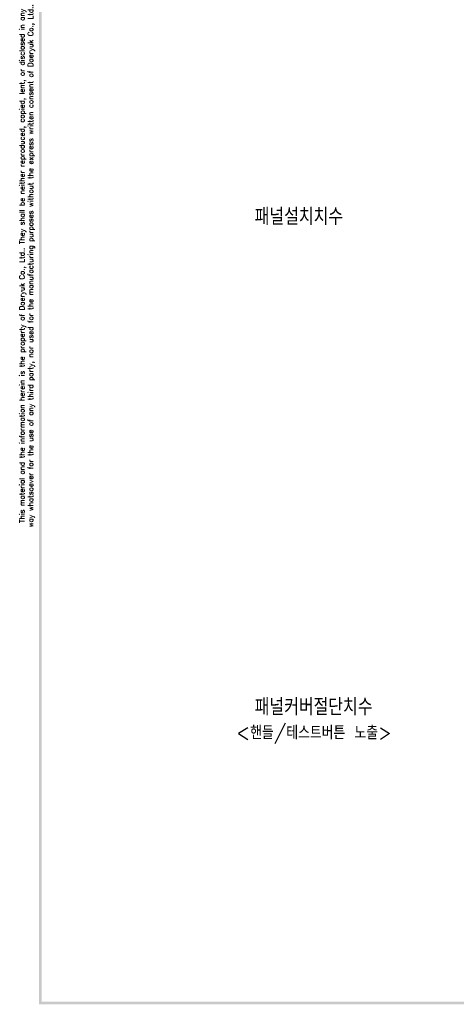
# Model space of a CAD drawing. Extents: x -444 to 2710, y -907 to 1726.
# Tile 1 of 15: x -442 to -53, y 397 to 1274. Entities that reach past the tile are written whole.
import ezdxf

# ---------------------------------------------------------------- set-up
doc = ezdxf.new("R2010")
doc.units = 0
doc.header["$LTSCALE"] = 3
doc.header["$MEASUREMENT"] = 0
for name, color, linetype in [('di', 3, 'CONTINUOUS'), ('DIM', 3, 'CONTINUOUS'), ('dwg', 7, 'CONTINUOUS')]:
    doc.layers.add(name, color=color, linetype=linetype)
doc.styles.get("Standard").update_dxf_attribs({"font": 'romans.shx', "height": 4, "bigfont": 'ghs.shx'})

msp = doc.modelspace()

# ---------------------------------------------------------------- linework, layer by layer
at = {"layer": 'dwg'}
for points in [[(-424.279, 397.487), (-421.979, 398.637), (-424.279, 1717.687), (-421.979, 1715.387)], [(1452.521, 397.487), (1450.221, 399.787), (-424.279, 397.487), (-421.979, 399.787)]]:
    msp.add_trace(points, dxfattribs=at)

# ---------------------------------------------------------------- texts
at = {"layer": 'di', "insert": (-434.935, 1054.896), "char_height": 4.6, "width": 625.82844, "attachment_point": 5, "rotation": 90}
msp.add_mtext('\\A1;This material and the information herein is the property of Daeryuk Co., Ltd.. They shall be neither reproduced, copied, lent, or disclosed in any\\Pway whatsoever for the use of any third party, nor used for the manufacturing purposes without the express written consent of Daeryuk Co., Ltd..', dxfattribs=at)
at = {"layer": 'di', "char_height": 15, "attachment_point": 1}
for s, insert, width in [('{\\Fromans,hgs|c129;패널설치치수}', (-232.199, 1106.198), 135.45529), ('{\\Fromans,hgs|c129;패널커버절단치수}', (-232.199, 669.733), 177.9211)]:
    msp.add_mtext(s, dxfattribs=dict(at, insert=insert, width=width))
at = {"layer": 'DIM', "insert": (-248.629, 645.349), "char_height": 12, "width": 207.68749, "attachment_point": 1}
msp.add_mtext('\\pt156;{\\Fromans,hgs|c129;<핸들/테스트버튼 노출>}', dxfattribs=at)

doc.saveas('drawing.dxf')
